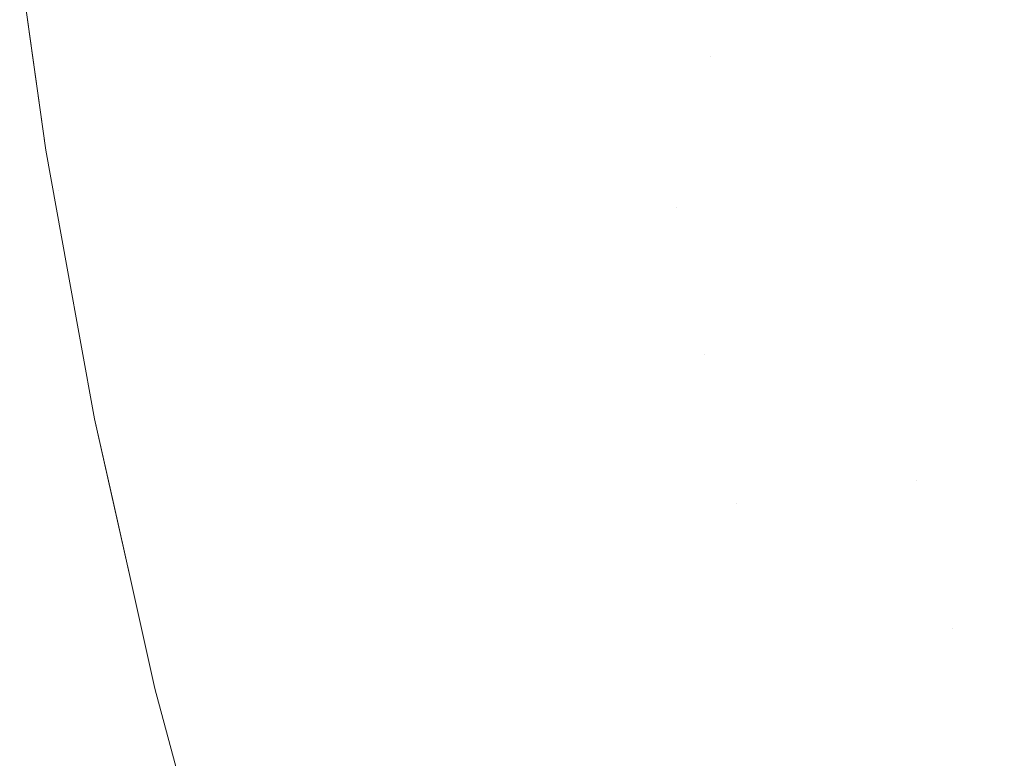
# Model space of a CAD drawing. Header units: centimetres. Extents: x -35.1 to 36.2, y 3.4 to 5.2.
# Tile 14 of 256: x -35.08588 to -35.07467, y 3.48136 to 3.48976. Entities that reach past the tile are written whole.
import ezdxf

# ---------------------------------------------------------------- set-up
doc = ezdxf.new("R2010")
doc.units = ezdxf.units.CM
doc.header["$LTSCALE"] = 2.54
doc.layers.add('Lucido design-1', color=7, linetype='Continuous')

# ---------------------------------------------------------------- blocks, each defined once
blk = doc.blocks.new('Gruppo-4-1')
at = {"color": 7, "linetype": 'Continuous', "lineweight": 9}
for points, invisible_edges in [([(-35.073509, 3.489734, -1872.273762), (-35.073733, 3.491296, -1872.273762), (-35.075342, 3.491177, -1872.276499), (-35.075114, 3.489594, -1872.276499)], 15), ([(-35.075114, 3.489594, -1872.954529), (-35.075342, 3.491177, -1872.954529), (-35.073733, 3.491296, -1872.957266), (-35.073509, 3.489734, -1872.957266)], 15), ([(-35.075114, 3.489594, -1872.276499), (-35.075342, 3.491177, -1872.276499), (-35.076849, 3.491066, -1872.279288), (-35.076619, 3.489464, -1872.279288)], 15), ([(-35.076619, 3.489464, -1872.95174), (-35.076849, 3.491066, -1872.95174), (-35.075342, 3.491177, -1872.954529), (-35.075114, 3.489594, -1872.954529)], 15), ([(-35.076619, 3.489464, -1872.279288), (-35.076849, 3.491066, -1872.279288), (-35.078252, 3.490963, -1872.282125), (-35.078019, 3.489342, -1872.282125)], 15), ([(-35.078019, 3.489342, -1872.948903), (-35.078252, 3.490963, -1872.948903), (-35.076849, 3.491066, -1872.95174), (-35.076619, 3.489464, -1872.95174)], 15), ([(-35.078019, 3.489342, -1872.282125), (-35.078252, 3.490963, -1872.282125), (-35.079546, 3.490867, -1872.285009), (-35.079311, 3.48923, -1872.285009)], 15), ([(-35.078252, 3.490963, -1872.948903), (-35.078019, 3.489342, -1872.948903), (-35.079311, 3.48923, -1872.946019), (-35.079434, 3.490051, -1872.946019)], 15), ([(-35.081038, 3.48908, -1872.289412), (-35.080491, 3.489128, -1872.287934), (-35.080729, 3.49078, -1872.287934), (-35.081277, 3.49074, -1872.289412)], 15), ([(-35.080152, 3.490823, -1872.286467), (-35.080729, 3.49078, -1872.287934), (-35.080491, 3.489128, -1872.287934), (-35.079916, 3.489178, -1872.286467)], 15), ([(-35.079916, 3.489178, -1872.286467), (-35.079311, 3.48923, -1872.285009), (-35.079546, 3.490867, -1872.285009), (-35.080152, 3.490823, -1872.286467)], 15), ([(-35.082285, 3.490666, -1872.292394), (-35.082744, 3.490632, -1872.293898), (-35.082503, 3.488953, -1872.293898), (-35.082045, 3.488993, -1872.292394)], 15), ([(-35.082045, 3.488993, -1872.292394), (-35.081556, 3.489035, -1872.290899), (-35.081796, 3.490702, -1872.290899), (-35.082285, 3.490666, -1872.292394)], 15), ([(-35.081277, 3.49074, -1872.289412), (-35.081796, 3.490702, -1872.290899), (-35.081556, 3.489035, -1872.290899), (-35.081038, 3.48908, -1872.289412)], 15), ([(-35.08416, 3.489672, -1872.931044), (-35.084277, 3.490519, -1872.931044), (-35.083572, 3.490571, -1872.934101), (-35.083456, 3.489729, -1872.934101)], 15), ([(-35.083697, 3.488849, -1872.298453), (-35.08333, 3.488881, -1872.296927), (-35.083572, 3.490571, -1872.296927), (-35.08394, 3.490544, -1872.298453)], 15), ([(-35.083174, 3.4906, -1872.295409), (-35.083572, 3.490571, -1872.296927), (-35.08333, 3.488881, -1872.296927), (-35.082932, 3.488916, -1872.295409)], 15), ([(-35.083456, 3.489729, -1872.934101), (-35.083572, 3.490571, -1872.934101), (-35.083174, 3.4906, -1872.935619)], 11), ([(-35.082629, 3.489795, -1872.93713), (-35.083456, 3.489729, -1872.934101), (-35.083174, 3.4906, -1872.935619)], 11), ([(-35.082932, 3.488916, -1872.295409), (-35.082503, 3.488953, -1872.293898), (-35.082744, 3.490632, -1872.293898), (-35.083174, 3.4906, -1872.295409)], 15), ([(-35.085514, 3.489564, -1872.921758), (-35.085632, 3.490419, -1872.921758), (-35.085308, 3.490443, -1872.924868), (-35.085191, 3.48959, -1872.924868)], 15), ([(-35.08524, 3.488715, -1872.307713), (-35.085062, 3.488731, -1872.30616), (-35.085308, 3.490443, -1872.30616), (-35.085486, 3.49043, -1872.307713)], 15), ([(-35.085191, 3.48959, -1872.924868), (-35.085308, 3.490443, -1872.924868), (-35.084856, 3.490476, -1872.927965), (-35.084739, 3.489626, -1872.927965)], 15), ([(-35.085098, 3.490458, -1872.304609), (-35.085308, 3.490443, -1872.30616), (-35.085062, 3.488731, -1872.30616), (-35.084853, 3.488749, -1872.304609)], 15), ([(-35.084853, 3.488749, -1872.304609), (-35.084611, 3.48877, -1872.303063), (-35.084856, 3.490476, -1872.303063), (-35.085098, 3.490458, -1872.304609)], 15), ([(-35.084739, 3.489626, -1872.927965), (-35.084856, 3.490476, -1872.927965), (-35.084277, 3.490519, -1872.931044), (-35.08416, 3.489672, -1872.931044)], 15), ([(-35.084582, 3.490496, -1872.301521), (-35.084856, 3.490476, -1872.303063), (-35.084611, 3.48877, -1872.303063), (-35.084338, 3.488794, -1872.301521)], 15), ([(-35.084338, 3.488794, -1872.301521), (-35.084033, 3.48882, -1872.299984), (-35.084277, 3.490519, -1872.299984), (-35.084582, 3.490496, -1872.301521)], 15), ([(-35.08394, 3.490544, -1872.298453), (-35.084277, 3.490519, -1872.299984), (-35.084033, 3.48882, -1872.299984), (-35.083697, 3.488849, -1872.298453)], 15), ([(-35.085759, 3.489545, -1872.915514), (-35.085879, 3.490401, -1872.915514), (-35.085827, 3.490404, -1872.918638), (-35.085709, 3.489548, -1872.918638)], 14), ([(-35.085876, 3.490401, -1872.313952), (-35.085879, 3.490401, -1872.315514), (-35.085582, 3.48828, -1872.315514), (-35.085629, 3.488682, -1872.313952)], 13), ([(-35.085582, 3.48828, -1872.315514), (-35.085879, 3.490401, -1872.315514), (-35.085879, 3.490401, -1872.915514), (-35.085759, 3.489545, -1872.915514)], 10), ([(-35.085629, 3.488682, -1872.313952), (-35.08558, 3.488686, -1872.31239), (-35.085827, 3.490404, -1872.31239), (-35.085876, 3.490401, -1872.313952)], 15), ([(-35.085709, 3.489548, -1872.918638), (-35.085827, 3.490404, -1872.918638), (-35.085632, 3.490419, -1872.921758), (-35.085514, 3.489564, -1872.921758)], 15), ([(-35.085746, 3.49041, -1872.310829), (-35.085827, 3.490404, -1872.31239), (-35.08558, 3.488686, -1872.31239), (-35.085499, 3.488693, -1872.310829)], 15), ([(-35.085499, 3.488693, -1872.310829), (-35.085386, 3.488703, -1872.30927), (-35.085632, 3.490419, -1872.30927), (-35.085746, 3.49041, -1872.310829)], 15), ([(-35.085486, 3.49043, -1872.307713), (-35.085632, 3.490419, -1872.30927), (-35.085386, 3.488703, -1872.30927), (-35.08524, 3.488715, -1872.307713)], 15), ([(-35.079434, 3.490051, -1872.946019), (-35.079311, 3.48923, -1872.946019), (-35.080491, 3.489128, -1872.943094), (-35.080615, 3.489957, -1872.943094)], 15), ([(-35.080615, 3.489957, -1872.943094), (-35.080491, 3.489128, -1872.943094), (-35.081556, 3.489035, -1872.940129), (-35.081681, 3.489871, -1872.940129)], 15), ([(-35.082629, 3.489795, -1872.93713), (-35.082503, 3.488953, -1872.93713), (-35.08333, 3.488881, -1872.934101), (-35.083456, 3.489729, -1872.934101)], 15), ([(-35.081681, 3.489871, -1872.940129), (-35.081556, 3.489035, -1872.940129), (-35.082503, 3.488953, -1872.93713), (-35.082629, 3.489795, -1872.93713)], 15), ([(-35.08416, 3.489672, -1872.931044), (-35.084033, 3.48882, -1872.931044), (-35.084611, 3.48877, -1872.927965), (-35.084739, 3.489626, -1872.927965)], 15), ([(-35.083456, 3.489729, -1872.934101), (-35.08333, 3.488881, -1872.934101), (-35.084033, 3.48882, -1872.931044), (-35.08416, 3.489672, -1872.931044)], 15), ([(-35.075114, 3.489594, -1872.276499), (-35.074846, 3.48799, -1872.276499), (-35.073244, 3.48815, -1872.273762), (-35.073509, 3.489734, -1872.273762)], 15), ([(-35.073509, 3.489734, -1872.957266), (-35.073244, 3.48815, -1872.957266), (-35.074846, 3.48799, -1872.954529), (-35.075114, 3.489594, -1872.954529)], 15), ([(-35.085709, 3.489548, -1872.918638), (-35.08558, 3.488686, -1872.918638), (-35.085582, 3.48828, -1872.915514), (-35.085759, 3.489545, -1872.915514)], 11), ([(-35.085759, 3.489545, -1872.915514), (-35.085582, 3.48828, -1872.915514), (-35.085582, 3.48828, -1872.315514)], 10), ([(-35.085514, 3.489564, -1872.921758), (-35.085386, 3.488703, -1872.921758), (-35.08558, 3.488686, -1872.918638), (-35.085709, 3.489548, -1872.918638)], 15), ([(-35.085191, 3.48959, -1872.924868), (-35.085062, 3.488731, -1872.924868), (-35.085386, 3.488703, -1872.921758), (-35.085514, 3.489564, -1872.921758)], 15), ([(-35.084739, 3.489626, -1872.927965), (-35.084611, 3.48877, -1872.927965), (-35.085062, 3.488731, -1872.924868), (-35.085191, 3.48959, -1872.924868)], 15), ([(-35.076619, 3.489464, -1872.279288), (-35.076348, 3.487839, -1872.279288), (-35.074846, 3.48799, -1872.276499), (-35.075114, 3.489594, -1872.276499)], 15), ([(-35.075114, 3.489594, -1872.954529), (-35.074846, 3.48799, -1872.954529), (-35.076348, 3.487839, -1872.95174), (-35.076619, 3.489464, -1872.95174)], 15), ([(-35.078019, 3.489342, -1872.282125), (-35.077745, 3.487699, -1872.282125), (-35.076348, 3.487839, -1872.279288), (-35.076619, 3.489464, -1872.279288)], 15), ([(-35.076619, 3.489464, -1872.95174), (-35.076348, 3.487839, -1872.95174), (-35.077745, 3.487699, -1872.948903), (-35.078019, 3.489342, -1872.948903)], 15), ([(-35.078019, 3.489342, -1872.282125), (-35.079311, 3.48923, -1872.285009), (-35.079034, 3.48757, -1872.285009), (-35.078403, 3.487634, -1872.283562)], 15), ([(-35.079178, 3.488403, -1872.946019), (-35.079311, 3.48923, -1872.946019), (-35.078019, 3.489342, -1872.948903)], 11), ([(-35.078019, 3.489342, -1872.948903), (-35.078403, 3.487634, -1872.947466), (-35.079034, 3.48757, -1872.946019), (-35.079178, 3.488403, -1872.946019)], 15), ([(-35.078403, 3.487634, -1872.283562), (-35.077745, 3.487699, -1872.282125), (-35.078019, 3.489342, -1872.282125)], 11), ([(-35.078019, 3.489342, -1872.948903), (-35.077745, 3.487699, -1872.948903), (-35.078403, 3.487634, -1872.947466)], 11), ([(-35.080357, 3.488293, -1872.943094), (-35.080491, 3.489128, -1872.943094), (-35.079311, 3.48923, -1872.946019), (-35.079178, 3.488403, -1872.946019)], 15), ([(-35.079637, 3.48751, -1872.286467), (-35.079034, 3.48757, -1872.285009), (-35.079311, 3.48923, -1872.285009), (-35.079916, 3.489178, -1872.286467)], 15), ([(-35.081421, 3.488193, -1872.940129), (-35.081556, 3.489035, -1872.940129), (-35.080491, 3.489128, -1872.943094), (-35.080357, 3.488293, -1872.943094)], 15), ([(-35.080757, 3.487398, -1872.289412), (-35.080211, 3.487452, -1872.287934), (-35.080491, 3.489128, -1872.287934), (-35.081038, 3.48908, -1872.289412)], 15), ([(-35.079916, 3.489178, -1872.286467), (-35.080491, 3.489128, -1872.287934), (-35.080211, 3.487452, -1872.287934), (-35.079637, 3.48751, -1872.286467)], 15), ([(-35.082367, 3.488105, -1872.93713), (-35.082503, 3.488953, -1872.93713), (-35.081556, 3.489035, -1872.940129), (-35.081421, 3.488193, -1872.940129)], 15), ([(-35.082045, 3.488993, -1872.292394), (-35.082503, 3.488953, -1872.293898), (-35.082219, 3.487252, -1872.293898), (-35.081761, 3.487297, -1872.292394)], 15), ([(-35.081761, 3.487297, -1872.292394), (-35.081274, 3.487346, -1872.290899), (-35.081556, 3.489035, -1872.290899), (-35.082045, 3.488993, -1872.292394)], 15), ([(-35.081038, 3.48908, -1872.289412), (-35.081556, 3.489035, -1872.290899), (-35.081274, 3.487346, -1872.290899), (-35.080757, 3.487398, -1872.289412)], 15), ([(-35.083894, 3.487962, -1872.931044), (-35.084033, 3.48882, -1872.931044), (-35.08333, 3.488881, -1872.934101), (-35.083192, 3.488028, -1872.934101)], 15), ([(-35.08341, 3.487132, -1872.298453), (-35.083043, 3.487169, -1872.296927), (-35.08333, 3.488881, -1872.296927), (-35.083697, 3.488849, -1872.298453)], 15), ([(-35.083192, 3.488028, -1872.934101), (-35.08333, 3.488881, -1872.934101), (-35.082503, 3.488953, -1872.93713), (-35.082367, 3.488105, -1872.93713)], 15), ([(-35.082932, 3.488916, -1872.295409), (-35.08333, 3.488881, -1872.296927), (-35.083043, 3.487169, -1872.296927), (-35.082646, 3.487209, -1872.295409)], 15), ([(-35.082646, 3.487209, -1872.295409), (-35.082219, 3.487252, -1872.293898), (-35.082503, 3.488953, -1872.293898), (-35.082932, 3.488916, -1872.295409)], 15), ([(-35.084923, 3.487866, -1872.924868), (-35.085062, 3.488731, -1872.924868), (-35.084611, 3.48877, -1872.927965), (-35.084472, 3.487908, -1872.927965)], 15), ([(-35.084563, 3.487017, -1872.304609), (-35.084322, 3.487041, -1872.303063), (-35.084611, 3.48877, -1872.303063), (-35.084853, 3.488749, -1872.304609)], 15), ([(-35.084472, 3.487908, -1872.927965), (-35.084611, 3.48877, -1872.927965), (-35.084033, 3.48882, -1872.931044), (-35.083894, 3.487962, -1872.931044)], 15), ([(-35.084338, 3.488794, -1872.301521), (-35.084611, 3.48877, -1872.303063), (-35.084322, 3.487041, -1872.303063), (-35.084049, 3.487068, -1872.301521)], 15), ([(-35.084049, 3.487068, -1872.301521), (-35.083745, 3.487099, -1872.299984), (-35.084033, 3.48882, -1872.299984), (-35.084338, 3.488794, -1872.301521)], 15), ([(-35.083697, 3.488849, -1872.298453), (-35.084033, 3.48882, -1872.299984), (-35.083745, 3.487099, -1872.299984), (-35.08341, 3.487132, -1872.298453)], 15), ([(-35.085337, 3.486939, -1872.313952), (-35.085289, 3.486944, -1872.31239), (-35.08558, 3.488686, -1872.31239), (-35.085629, 3.488682, -1872.313952)], 15), ([(-35.085337, 3.486939, -1872.313952), (-35.085629, 3.488682, -1872.313952), (-35.085582, 3.48828, -1872.315514)], 11), ([(-35.085582, 3.48828, -1872.915514), (-35.08558, 3.488686, -1872.918638), (-35.08544, 3.487818, -1872.918638)], 11), ([(-35.08544, 3.487818, -1872.918638), (-35.08558, 3.488686, -1872.918638), (-35.085386, 3.488703, -1872.921758), (-35.085246, 3.487836, -1872.921758)], 15), ([(-35.085499, 3.488693, -1872.310829), (-35.08558, 3.488686, -1872.31239), (-35.085289, 3.486944, -1872.31239), (-35.085208, 3.486952, -1872.310829)], 15), ([(-35.085208, 3.486952, -1872.310829), (-35.085095, 3.486964, -1872.30927), (-35.085386, 3.488703, -1872.30927), (-35.085499, 3.488693, -1872.310829)], 15), ([(-35.085246, 3.487836, -1872.921758), (-35.085386, 3.488703, -1872.921758), (-35.085062, 3.488731, -1872.924868), (-35.084923, 3.487866, -1872.924868)], 15), ([(-35.08524, 3.488715, -1872.307713), (-35.085386, 3.488703, -1872.30927), (-35.085095, 3.486964, -1872.30927), (-35.08495, 3.486978, -1872.307713)], 15), ([(-35.08495, 3.486978, -1872.307713), (-35.084772, 3.486996, -1872.30616), (-35.085062, 3.488731, -1872.30616), (-35.08524, 3.488715, -1872.307713)], 15), ([(-35.084853, 3.488749, -1872.304609), (-35.085062, 3.488731, -1872.30616), (-35.084772, 3.486996, -1872.30616), (-35.084563, 3.487017, -1872.304609)], 15), ([(-35.079178, 3.488403, -1872.946019), (-35.079034, 3.48757, -1872.946019), (-35.080211, 3.487452, -1872.943094), (-35.080357, 3.488293, -1872.943094)], 15), ([(-35.085582, 3.48828, -1872.315514), (-35.085338, 3.48694, -1872.315514), (-35.085337, 3.486939, -1872.313952)], 10), ([(-35.085338, 3.48694, -1872.315514), (-35.085582, 3.48828, -1872.315514), (-35.085582, 3.48828, -1872.915514), (-35.085338, 3.48694, -1872.915514)], 10), ([(-35.08544, 3.487818, -1872.918638), (-35.085289, 3.486944, -1872.918638), (-35.085338, 3.48694, -1872.915514), (-35.085582, 3.48828, -1872.915514)], 11), ([(-35.080357, 3.488293, -1872.943094), (-35.080211, 3.487452, -1872.943094), (-35.081274, 3.487346, -1872.940129), (-35.081421, 3.488193, -1872.940129)], 15), ([(-35.082367, 3.488105, -1872.93713), (-35.082219, 3.487252, -1872.93713), (-35.083043, 3.487169, -1872.934101), (-35.083192, 3.488028, -1872.934101)], 15), ([(-35.081421, 3.488193, -1872.940129), (-35.081274, 3.487346, -1872.940129), (-35.082219, 3.487252, -1872.93713), (-35.082367, 3.488105, -1872.93713)], 15), ([(-35.072937, 3.486546, -1872.273762), (-35.073244, 3.48815, -1872.273762), (-35.074846, 3.48799, -1872.276499), (-35.074535, 3.486364, -1872.276499)], 15), ([(-35.074535, 3.486364, -1872.954529), (-35.074846, 3.48799, -1872.954529), (-35.073244, 3.48815, -1872.957266), (-35.072937, 3.486546, -1872.957266)], 15), ([(-35.083192, 3.488028, -1872.934101), (-35.083043, 3.487169, -1872.934101), (-35.083745, 3.487099, -1872.931044), (-35.083894, 3.487962, -1872.931044)], 15), ([(-35.074535, 3.486364, -1872.276499), (-35.074846, 3.48799, -1872.276499), (-35.076348, 3.487839, -1872.279288), (-35.076033, 3.486194, -1872.279288)], 15), ([(-35.076033, 3.486194, -1872.95174), (-35.076348, 3.487839, -1872.95174), (-35.074846, 3.48799, -1872.954529), (-35.074535, 3.486364, -1872.954529)], 15), ([(-35.084923, 3.487866, -1872.924868), (-35.084772, 3.486996, -1872.924868), (-35.085095, 3.486964, -1872.921758), (-35.085246, 3.487836, -1872.921758)], 15), ([(-35.084472, 3.487908, -1872.927965), (-35.084322, 3.487041, -1872.927965), (-35.084772, 3.486996, -1872.924868), (-35.084923, 3.487866, -1872.924868)], 15), ([(-35.083894, 3.487962, -1872.931044), (-35.083745, 3.487099, -1872.931044), (-35.084322, 3.487041, -1872.927965), (-35.084472, 3.487908, -1872.927965)], 15), ([(-35.085246, 3.487836, -1872.921758), (-35.085095, 3.486964, -1872.921758), (-35.085289, 3.486944, -1872.918638), (-35.08544, 3.487818, -1872.918638)], 15), ([(-35.076033, 3.486194, -1872.279288), (-35.076348, 3.487839, -1872.279288), (-35.077745, 3.487699, -1872.282125), (-35.077426, 3.486035, -1872.282125)], 15), ([(-35.077426, 3.486035, -1872.948903), (-35.077745, 3.487699, -1872.948903), (-35.076348, 3.487839, -1872.95174), (-35.076033, 3.486194, -1872.95174)], 15), ([(-35.078083, 3.48596, -1872.283562), (-35.077426, 3.486035, -1872.282125), (-35.077745, 3.487699, -1872.282125), (-35.078403, 3.487634, -1872.283562)], 15), ([(-35.078403, 3.487634, -1872.947466), (-35.077745, 3.487699, -1872.948903), (-35.077426, 3.486035, -1872.948903), (-35.078083, 3.48596, -1872.947466)], 15), ([(-35.080055, 3.486607, -1872.943094), (-35.080211, 3.487452, -1872.943094), (-35.079034, 3.48757, -1872.946019), (-35.078879, 3.486732, -1872.946019)], 15), ([(-35.079314, 3.48582, -1872.286467), (-35.078712, 3.485889, -1872.285009), (-35.079034, 3.48757, -1872.285009), (-35.079637, 3.48751, -1872.286467)], 15), ([(-35.078403, 3.487634, -1872.283562), (-35.079034, 3.48757, -1872.285009), (-35.078712, 3.485889, -1872.285009), (-35.078083, 3.48596, -1872.283562)], 15), ([(-35.078879, 3.486732, -1872.946019), (-35.079034, 3.48757, -1872.946019), (-35.078403, 3.487634, -1872.947466)], 11), ([(-35.078403, 3.487634, -1872.947466), (-35.078083, 3.48596, -1872.947466), (-35.078712, 3.485889, -1872.946019), (-35.078879, 3.486732, -1872.946019)], 15), ([(-35.081116, 3.486493, -1872.940129), (-35.081274, 3.487346, -1872.940129), (-35.080211, 3.487452, -1872.943094), (-35.080055, 3.486607, -1872.943094)], 15), ([(-35.080431, 3.485693, -1872.289412), (-35.079887, 3.485755, -1872.287934), (-35.080211, 3.487452, -1872.287934), (-35.080757, 3.487398, -1872.289412)], 15), ([(-35.079637, 3.48751, -1872.286467), (-35.080211, 3.487452, -1872.287934), (-35.079887, 3.485755, -1872.287934), (-35.079314, 3.48582, -1872.286467)], 15), ([(-35.08206, 3.486392, -1872.93713), (-35.082219, 3.487252, -1872.93713), (-35.081274, 3.487346, -1872.940129), (-35.081116, 3.486493, -1872.940129)], 15), ([(-35.081433, 3.485579, -1872.292394), (-35.080947, 3.485635, -1872.290899), (-35.081274, 3.487346, -1872.290899), (-35.081761, 3.487297, -1872.292394)], 15), ([(-35.080757, 3.487398, -1872.289412), (-35.081274, 3.487346, -1872.290899), (-35.080947, 3.485635, -1872.290899), (-35.080431, 3.485693, -1872.289412)], 15), ([(-35.082883, 3.486304, -1872.934101), (-35.083043, 3.487169, -1872.934101), (-35.082219, 3.487252, -1872.93713), (-35.08206, 3.486392, -1872.93713)], 15), ([(-35.082646, 3.487209, -1872.295409), (-35.083043, 3.487169, -1872.296927), (-35.082711, 3.485434, -1872.296927), (-35.082315, 3.485479, -1872.295409)], 15), ([(-35.082315, 3.485479, -1872.295409), (-35.081889, 3.485528, -1872.293898), (-35.082219, 3.487252, -1872.293898), (-35.082646, 3.487209, -1872.295409)], 15), ([(-35.081761, 3.487297, -1872.292394), (-35.082219, 3.487252, -1872.293898), (-35.081889, 3.485528, -1872.293898), (-35.081433, 3.485579, -1872.292394)], 15), ([(-35.08416, 3.486168, -1872.927965), (-35.084322, 3.487041, -1872.927965), (-35.083745, 3.487099, -1872.931044), (-35.083584, 3.486229, -1872.931044)], 15), ([(-35.083715, 3.48532, -1872.301521), (-35.083411, 3.485354, -1872.299984), (-35.083745, 3.487099, -1872.299984), (-35.084049, 3.487068, -1872.301521)], 15), ([(-35.083584, 3.486229, -1872.931044), (-35.083745, 3.487099, -1872.931044), (-35.083043, 3.487169, -1872.934101), (-35.082883, 3.486304, -1872.934101)], 15), ([(-35.08341, 3.487132, -1872.298453), (-35.083745, 3.487099, -1872.299984), (-35.083411, 3.485354, -1872.299984), (-35.083077, 3.485393, -1872.298453)], 15), ([(-35.083077, 3.485393, -1872.298453), (-35.082711, 3.485434, -1872.296927), (-35.083043, 3.487169, -1872.296927), (-35.08341, 3.487132, -1872.298453)], 15), ([(-35.085126, 3.486065, -1872.918638), (-35.085289, 3.486944, -1872.918638), (-35.085095, 3.486964, -1872.921758), (-35.084932, 3.486085, -1872.921758)], 15), ([(-35.084871, 3.485188, -1872.310829), (-35.084758, 3.485201, -1872.30927), (-35.085095, 3.486964, -1872.30927), (-35.085208, 3.486952, -1872.310829)], 15), ([(-35.084932, 3.486085, -1872.921758), (-35.085095, 3.486964, -1872.921758), (-35.084772, 3.486996, -1872.924868), (-35.08461, 3.48612, -1872.924868)], 15), ([(-35.08495, 3.486978, -1872.307713), (-35.085095, 3.486964, -1872.30927), (-35.084758, 3.485201, -1872.30927), (-35.084613, 3.485218, -1872.307713)], 15), ([(-35.084613, 3.485218, -1872.307713), (-35.084436, 3.485238, -1872.30616), (-35.084772, 3.486996, -1872.30616), (-35.08495, 3.486978, -1872.307713)], 15), ([(-35.08461, 3.48612, -1872.924868), (-35.084772, 3.486996, -1872.924868), (-35.084322, 3.487041, -1872.927965), (-35.08416, 3.486168, -1872.927965)], 15), ([(-35.084563, 3.487017, -1872.304609), (-35.084772, 3.486996, -1872.30616), (-35.084436, 3.485238, -1872.30616), (-35.084227, 3.485262, -1872.304609)], 15), ([(-35.084227, 3.485262, -1872.304609), (-35.083987, 3.485289, -1872.303063), (-35.084322, 3.487041, -1872.303063), (-35.084563, 3.487017, -1872.304609)], 15), ([(-35.084049, 3.487068, -1872.301521), (-35.084322, 3.487041, -1872.303063), (-35.083987, 3.485289, -1872.303063), (-35.083715, 3.48532, -1872.301521)], 15), ([(-35.085027, 3.485225, -1872.915514), (-35.085338, 3.48694, -1872.915514), (-35.085289, 3.486944, -1872.918638), (-35.085126, 3.486065, -1872.918638)], 14), ([(-35.085337, 3.486939, -1872.313952), (-35.085338, 3.48694, -1872.315514), (-35.085027, 3.485225, -1872.315514), (-35.085, 3.485174, -1872.313952)], 13), ([(-35.085338, 3.48694, -1872.915514), (-35.085027, 3.485225, -1872.915514), (-35.085027, 3.485225, -1872.315514), (-35.085338, 3.48694, -1872.315514)], 10), ([(-35.085, 3.485174, -1872.313952), (-35.084951, 3.485179, -1872.31239), (-35.085289, 3.486944, -1872.31239), (-35.085337, 3.486939, -1872.313952)], 15), ([(-35.085208, 3.486952, -1872.310829), (-35.085289, 3.486944, -1872.31239), (-35.084951, 3.485179, -1872.31239), (-35.084871, 3.485188, -1872.310829)], 15), ([(-35.078879, 3.486732, -1872.946019), (-35.078712, 3.485889, -1872.946019), (-35.079887, 3.485755, -1872.943094), (-35.080055, 3.486607, -1872.943094)], 15), ([(-35.080055, 3.486607, -1872.943094), (-35.079887, 3.485755, -1872.943094), (-35.080947, 3.485635, -1872.940129), (-35.081116, 3.486493, -1872.940129)], 15), ([(-35.081116, 3.486493, -1872.940129), (-35.080947, 3.485635, -1872.940129), (-35.081889, 3.485528, -1872.93713), (-35.08206, 3.486392, -1872.93713)], 15), ([(-35.082883, 3.486304, -1872.934101), (-35.082711, 3.485434, -1872.934101), (-35.083411, 3.485354, -1872.931044), (-35.083584, 3.486229, -1872.931044)], 15), ([(-35.08206, 3.486392, -1872.93713), (-35.081889, 3.485528, -1872.93713), (-35.082711, 3.485434, -1872.934101), (-35.082883, 3.486304, -1872.934101)], 15), ([(-35.076033, 3.486194, -1872.279288), (-35.075673, 3.484527, -1872.279288), (-35.07418, 3.484717, -1872.276499), (-35.074535, 3.486364, -1872.276499)], 15), ([(-35.074535, 3.486364, -1872.954529), (-35.07418, 3.484717, -1872.954529), (-35.075673, 3.484527, -1872.95174), (-35.076033, 3.486194, -1872.95174)], 15), ([(-35.083584, 3.486229, -1872.931044), (-35.083411, 3.485354, -1872.931044), (-35.083987, 3.485289, -1872.927965), (-35.08416, 3.486168, -1872.927965)], 15), ([(-35.077426, 3.486035, -1872.282125), (-35.077062, 3.484349, -1872.282125), (-35.075673, 3.484527, -1872.279288), (-35.076033, 3.486194, -1872.279288)], 15), ([(-35.076033, 3.486194, -1872.95174), (-35.075673, 3.484527, -1872.95174), (-35.077062, 3.484349, -1872.948903), (-35.077426, 3.486035, -1872.948903)], 15), ([(-35.084932, 3.486085, -1872.921758), (-35.084758, 3.485201, -1872.921758), (-35.084951, 3.485179, -1872.918638), (-35.085126, 3.486065, -1872.918638)], 15), ([(-35.08461, 3.48612, -1872.924868), (-35.084436, 3.485238, -1872.924868), (-35.084758, 3.485201, -1872.921758), (-35.084932, 3.486085, -1872.921758)], 15), ([(-35.08416, 3.486168, -1872.927965), (-35.083987, 3.485289, -1872.927965), (-35.084436, 3.485238, -1872.924868), (-35.08461, 3.48612, -1872.924868)], 15), ([(-35.085126, 3.486065, -1872.918638), (-35.084951, 3.485179, -1872.918638), (-35.085027, 3.485225, -1872.915514)], 11), ([(-35.078083, 3.48596, -1872.283562), (-35.078712, 3.485889, -1872.285009), (-35.078344, 3.484186, -1872.285009), (-35.077717, 3.484266, -1872.283562)], 15), ([(-35.078534, 3.48504, -1872.946019), (-35.078712, 3.485889, -1872.946019), (-35.078083, 3.48596, -1872.947466)], 11), ([(-35.078083, 3.48596, -1872.947466), (-35.077717, 3.484266, -1872.947466), (-35.078344, 3.484186, -1872.946019), (-35.078534, 3.48504, -1872.946019)], 15), ([(-35.077717, 3.484266, -1872.283562), (-35.077062, 3.484349, -1872.282125), (-35.077426, 3.486035, -1872.282125), (-35.078083, 3.48596, -1872.283562)], 15), ([(-35.078083, 3.48596, -1872.947466), (-35.077426, 3.486035, -1872.948903), (-35.077062, 3.484349, -1872.948903), (-35.077717, 3.484266, -1872.947466)], 15), ([(-35.079707, 3.484899, -1872.943094), (-35.079887, 3.485755, -1872.943094), (-35.078712, 3.485889, -1872.946019), (-35.078534, 3.48504, -1872.946019)], 15), ([(-35.078944, 3.484109, -1872.286467), (-35.078344, 3.484186, -1872.285009), (-35.078712, 3.485889, -1872.285009), (-35.079314, 3.48582, -1872.286467)], 15), ([(-35.080765, 3.484771, -1872.940129), (-35.080947, 3.485635, -1872.940129), (-35.079887, 3.485755, -1872.943094), (-35.079707, 3.484899, -1872.943094)], 15), ([(-35.080058, 3.483967, -1872.289412), (-35.079515, 3.484036, -1872.287934), (-35.079887, 3.485755, -1872.287934), (-35.080431, 3.485693, -1872.289412)], 15), ([(-35.079314, 3.48582, -1872.286467), (-35.079887, 3.485755, -1872.287934), (-35.079515, 3.484036, -1872.287934), (-35.078944, 3.484109, -1872.286467)], 15), ([(-35.081707, 3.484657, -1872.93713), (-35.081889, 3.485528, -1872.93713), (-35.080947, 3.485635, -1872.940129), (-35.080765, 3.484771, -1872.940129)], 15), ([(-35.081057, 3.48384, -1872.292394), (-35.080572, 3.483902, -1872.290899), (-35.080947, 3.485635, -1872.290899), (-35.081433, 3.485579, -1872.292394)], 15), ([(-35.080431, 3.485693, -1872.289412), (-35.080947, 3.485635, -1872.290899), (-35.080572, 3.483902, -1872.290899), (-35.080058, 3.483967, -1872.289412)], 15), ([(-35.082528, 3.484558, -1872.934101), (-35.082711, 3.485434, -1872.934101), (-35.081889, 3.485528, -1872.93713), (-35.081707, 3.484657, -1872.93713)], 15), ([(-35.081937, 3.483727, -1872.295409), (-35.081512, 3.483782, -1872.293898), (-35.081889, 3.485528, -1872.293898), (-35.082315, 3.485479, -1872.295409)], 15), ([(-35.081433, 3.485579, -1872.292394), (-35.081889, 3.485528, -1872.293898), (-35.081512, 3.483782, -1872.293898), (-35.081057, 3.48384, -1872.292394)], 15), ([(-35.083227, 3.484474, -1872.931044), (-35.083411, 3.485354, -1872.931044), (-35.082711, 3.485434, -1872.934101), (-35.082528, 3.484558, -1872.934101)], 15), ([(-35.082696, 3.48363, -1872.298453), (-35.082332, 3.483677, -1872.296927), (-35.082711, 3.485434, -1872.296927), (-35.083077, 3.485393, -1872.298453)], 15), ([(-35.082315, 3.485479, -1872.295409), (-35.082711, 3.485434, -1872.296927), (-35.082332, 3.483677, -1872.296927), (-35.081937, 3.483727, -1872.295409)], 15), ([(-35.08425, 3.48435, -1872.924868), (-35.084436, 3.485238, -1872.924868), (-35.083987, 3.485289, -1872.927965), (-35.083801, 3.484405, -1872.927965)], 15), ([(-35.083843, 3.483484, -1872.304609), (-35.083603, 3.483515, -1872.303063), (-35.083987, 3.485289, -1872.303063), (-35.084227, 3.485262, -1872.304609)], 15), ([(-35.083801, 3.484405, -1872.927965), (-35.083987, 3.485289, -1872.927965), (-35.083411, 3.485354, -1872.931044), (-35.083227, 3.484474, -1872.931044)], 15), ([(-35.083715, 3.48532, -1872.301521), (-35.083987, 3.485289, -1872.303063), (-35.083603, 3.483515, -1872.303063), (-35.083332, 3.483549, -1872.301521)], 15), ([(-35.083332, 3.483549, -1872.301521), (-35.08303, 3.483588, -1872.299984), (-35.083411, 3.485354, -1872.299984), (-35.083715, 3.48532, -1872.301521)], 15), ([(-35.083077, 3.485393, -1872.298453), (-35.083411, 3.485354, -1872.299984), (-35.08303, 3.483588, -1872.299984), (-35.082696, 3.48363, -1872.298453)], 15), ([(-35.085, 3.485174, -1872.313952), (-35.085027, 3.485225, -1872.315514), (-35.084615, 3.483387, -1872.315514), (-35.084614, 3.483386, -1872.313952)], 13), ([(-35.084615, 3.483387, -1872.315514), (-35.085027, 3.485225, -1872.315514), (-35.085027, 3.485225, -1872.915514), (-35.084816, 3.484284, -1872.915514)], 10), ([(-35.084816, 3.484284, -1872.915514), (-35.085027, 3.485225, -1872.915514), (-35.084951, 3.485179, -1872.918638), (-35.084764, 3.484288, -1872.918638)], 14), ([(-35.084614, 3.483386, -1872.313952), (-35.084565, 3.483392, -1872.31239), (-35.084951, 3.485179, -1872.31239), (-35.085, 3.485174, -1872.313952)], 15), ([(-35.084764, 3.484288, -1872.918638), (-35.084951, 3.485179, -1872.918638), (-35.084758, 3.485201, -1872.921758), (-35.084571, 3.484312, -1872.921758)], 15), ([(-35.084871, 3.485188, -1872.310829), (-35.084951, 3.485179, -1872.31239), (-35.084565, 3.483392, -1872.31239), (-35.084485, 3.483402, -1872.310829)], 15), ([(-35.084485, 3.483402, -1872.310829), (-35.084372, 3.483417, -1872.30927), (-35.084758, 3.485201, -1872.30927), (-35.084871, 3.485188, -1872.310829)], 15), ([(-35.084571, 3.484312, -1872.921758), (-35.084758, 3.485201, -1872.921758), (-35.084436, 3.485238, -1872.924868), (-35.08425, 3.48435, -1872.924868)], 15), ([(-35.084613, 3.485218, -1872.307713), (-35.084758, 3.485201, -1872.30927), (-35.084372, 3.483417, -1872.30927), (-35.084228, 3.483435, -1872.307713)], 15), ([(-35.084228, 3.483435, -1872.307713), (-35.084051, 3.483458, -1872.30616), (-35.084436, 3.485238, -1872.30616), (-35.084613, 3.485218, -1872.307713)], 15), ([(-35.084227, 3.485262, -1872.304609), (-35.084436, 3.485238, -1872.30616), (-35.084051, 3.483458, -1872.30616), (-35.083843, 3.483484, -1872.304609)], 15), ([(-35.078534, 3.48504, -1872.946019), (-35.078344, 3.484186, -1872.946019), (-35.079515, 3.484036, -1872.943094), (-35.079707, 3.484899, -1872.943094)], 15), ([(-35.079707, 3.484899, -1872.943094), (-35.079515, 3.484036, -1872.943094), (-35.080572, 3.483902, -1872.940129), (-35.080765, 3.484771, -1872.940129)], 15), ([(-35.080765, 3.484771, -1872.940129), (-35.080572, 3.483902, -1872.940129), (-35.081512, 3.483782, -1872.93713), (-35.081707, 3.484657, -1872.93713)], 15), ([(-35.081707, 3.484657, -1872.93713), (-35.081512, 3.483782, -1872.93713), (-35.082332, 3.483677, -1872.934101), (-35.082528, 3.484558, -1872.934101)], 15), ([(-35.073778, 3.48305, -1872.276499), (-35.07418, 3.484717, -1872.276499), (-35.075673, 3.484527, -1872.279288), (-35.075266, 3.482839, -1872.279288)], 15), ([(-35.075266, 3.482839, -1872.95174), (-35.075673, 3.484527, -1872.95174), (-35.07418, 3.484717, -1872.954529), (-35.073778, 3.48305, -1872.954529)], 15), ([(-35.082528, 3.484558, -1872.934101), (-35.082332, 3.483677, -1872.934101), (-35.08303, 3.483588, -1872.931044), (-35.083227, 3.484474, -1872.931044)], 15), ([(-35.075266, 3.482839, -1872.279288), (-35.075673, 3.484527, -1872.279288), (-35.077062, 3.484349, -1872.282125), (-35.076651, 3.482643, -1872.282125)], 15), ([(-35.076863, 3.483499, -1872.948903), (-35.077062, 3.484349, -1872.948903), (-35.075673, 3.484527, -1872.95174)], 11), ([(-35.075673, 3.484527, -1872.95174), (-35.075266, 3.482839, -1872.95174), (-35.076651, 3.482643, -1872.948903), (-35.076863, 3.483499, -1872.948903)], 15), ([(-35.083801, 3.484405, -1872.927965), (-35.083603, 3.483515, -1872.927965), (-35.084051, 3.483458, -1872.924868), (-35.08425, 3.48435, -1872.924868)], 15), ([(-35.083227, 3.484474, -1872.931044), (-35.08303, 3.483588, -1872.931044), (-35.083603, 3.483515, -1872.927965), (-35.083801, 3.484405, -1872.927965)], 15), ([(-35.084764, 3.484288, -1872.918638), (-35.084565, 3.483392, -1872.918638), (-35.084615, 3.483387, -1872.915514), (-35.084816, 3.484284, -1872.915514)], 11), ([(-35.084816, 3.484284, -1872.915514), (-35.084615, 3.483387, -1872.915514), (-35.084615, 3.483387, -1872.315514)], 10), ([(-35.084571, 3.484312, -1872.921758), (-35.084372, 3.483417, -1872.921758), (-35.084565, 3.483392, -1872.918638), (-35.084764, 3.484288, -1872.918638)], 15), ([(-35.08425, 3.48435, -1872.924868), (-35.084051, 3.483458, -1872.924868), (-35.084372, 3.483417, -1872.921758), (-35.084571, 3.484312, -1872.921758)], 15), ([(-35.077717, 3.484266, -1872.947466), (-35.077062, 3.484349, -1872.948903), (-35.076863, 3.483499, -1872.948903), (-35.078143, 3.483326, -1872.946019)], 15), ([(-35.077304, 3.48255, -1872.283562), (-35.076651, 3.482643, -1872.282125), (-35.077062, 3.484349, -1872.282125), (-35.077717, 3.484266, -1872.283562)], 15), ([(-35.079312, 3.483169, -1872.943094), (-35.079515, 3.484036, -1872.943094), (-35.078344, 3.484186, -1872.946019), (-35.078143, 3.483326, -1872.946019)], 15), ([(-35.078526, 3.482377, -1872.286467), (-35.077929, 3.482462, -1872.285009), (-35.078344, 3.484186, -1872.285009), (-35.078944, 3.484109, -1872.286467)], 15), ([(-35.077717, 3.484266, -1872.283562), (-35.078344, 3.484186, -1872.285009), (-35.077929, 3.482462, -1872.285009), (-35.077304, 3.48255, -1872.283562)], 15), ([(-35.078143, 3.483326, -1872.946019), (-35.078344, 3.484186, -1872.946019), (-35.077717, 3.484266, -1872.947466)], 11), ([(-35.078944, 3.484109, -1872.286467), (-35.079515, 3.484036, -1872.287934), (-35.079096, 3.482296, -1872.287934), (-35.078526, 3.482377, -1872.286467)], 15), ([(-35.080367, 3.483027, -1872.940129), (-35.080572, 3.483902, -1872.940129), (-35.079515, 3.484036, -1872.943094), (-35.079312, 3.483169, -1872.943094)], 15), ([(-35.080058, 3.483967, -1872.289412), (-35.080572, 3.483902, -1872.290899), (-35.080149, 3.482147, -1872.290899), (-35.079637, 3.482219, -1872.289412)], 15), ([(-35.079637, 3.482219, -1872.289412), (-35.079096, 3.482296, -1872.287934), (-35.079515, 3.484036, -1872.287934), (-35.080058, 3.483967, -1872.289412)], 15), ([(-35.081305, 3.4829, -1872.93713), (-35.081512, 3.483782, -1872.93713), (-35.080572, 3.483902, -1872.940129), (-35.080367, 3.483027, -1872.940129)], 15), ([(-35.081057, 3.48384, -1872.292394), (-35.081512, 3.483782, -1872.293898), (-35.081086, 3.482014, -1872.293898), (-35.080632, 3.482078, -1872.292394)], 15), ([(-35.080632, 3.482078, -1872.292394), (-35.080149, 3.482147, -1872.290899), (-35.080572, 3.483902, -1872.290899), (-35.081057, 3.48384, -1872.292394)], 15), ([(-35.082124, 3.48279, -1872.934101), (-35.082332, 3.483677, -1872.934101), (-35.081512, 3.483782, -1872.93713), (-35.081305, 3.4829, -1872.93713)], 15), ([(-35.081937, 3.483727, -1872.295409), (-35.082332, 3.483677, -1872.296927), (-35.081903, 3.481898, -1872.296927), (-35.08151, 3.481954, -1872.295409)], 15), ([(-35.08151, 3.481954, -1872.295409), (-35.081086, 3.482014, -1872.293898), (-35.081512, 3.483782, -1872.293898), (-35.081937, 3.483727, -1872.295409)], 15), ([(-35.082821, 3.482696, -1872.931044), (-35.08303, 3.483588, -1872.931044), (-35.082332, 3.483677, -1872.934101), (-35.082124, 3.48279, -1872.934101)], 15), ([(-35.082696, 3.48363, -1872.298453), (-35.08303, 3.483588, -1872.299984), (-35.082599, 3.481799, -1872.299984), (-35.082266, 3.481847, -1872.298453)], 15), ([(-35.082266, 3.481847, -1872.298453), (-35.081903, 3.481898, -1872.296927), (-35.082332, 3.483677, -1872.296927), (-35.082696, 3.48363, -1872.298453)], 15), ([(-35.083841, 3.482559, -1872.924868), (-35.084051, 3.483458, -1872.924868), (-35.083603, 3.483515, -1872.927965), (-35.083393, 3.482619, -1872.927965)], 15), ([(-35.083409, 3.481684, -1872.304609), (-35.08317, 3.481718, -1872.303063), (-35.083603, 3.483515, -1872.303063), (-35.083843, 3.483484, -1872.304609)], 15), ([(-35.083393, 3.482619, -1872.927965), (-35.083603, 3.483515, -1872.927965), (-35.08303, 3.483588, -1872.931044), (-35.082821, 3.482696, -1872.931044)], 15), ([(-35.083332, 3.483549, -1872.301521), (-35.083603, 3.483515, -1872.303063), (-35.08317, 3.481718, -1872.303063), (-35.0829, 3.481757, -1872.301521)], 15), ([(-35.0829, 3.481757, -1872.301521), (-35.082599, 3.481799, -1872.299984), (-35.08303, 3.483588, -1872.299984), (-35.083332, 3.483549, -1872.301521)], 15), ([(-35.076863, 3.483499, -1872.948903), (-35.076651, 3.482643, -1872.948903), (-35.077929, 3.482462, -1872.946019), (-35.078143, 3.483326, -1872.946019)], 15), ([(-35.084339, 3.482158, -1872.915514), (-35.084615, 3.483387, -1872.915514), (-35.084565, 3.483392, -1872.918638), (-35.084354, 3.48249, -1872.918638)], 14), ([(-35.084614, 3.483386, -1872.313952), (-35.084615, 3.483387, -1872.315514), (-35.084339, 3.482158, -1872.315514)], 9), ([(-35.084615, 3.483387, -1872.915514), (-35.084339, 3.482158, -1872.915514), (-35.084339, 3.482158, -1872.315514), (-35.084615, 3.483387, -1872.315514)], 10), ([(-35.084177, 3.481576, -1872.313952), (-35.084129, 3.481582, -1872.31239), (-35.084565, 3.483392, -1872.31239), (-35.084614, 3.483386, -1872.313952)], 15), ([(-35.084339, 3.482158, -1872.315514), (-35.084177, 3.481576, -1872.313952), (-35.084614, 3.483386, -1872.313952)], 11), ([(-35.084354, 3.48249, -1872.918638), (-35.084565, 3.483392, -1872.918638), (-35.084372, 3.483417, -1872.921758), (-35.084161, 3.482516, -1872.921758)], 15), ([(-35.084485, 3.483402, -1872.310829), (-35.084565, 3.483392, -1872.31239), (-35.084129, 3.481582, -1872.31239), (-35.084049, 3.481594, -1872.310829)], 15), ([(-35.084049, 3.481594, -1872.310829), (-35.083937, 3.48161, -1872.30927), (-35.084372, 3.483417, -1872.30927), (-35.084485, 3.483402, -1872.310829)], 15), ([(-35.084161, 3.482516, -1872.921758), (-35.084372, 3.483417, -1872.921758), (-35.084051, 3.483458, -1872.924868), (-35.083841, 3.482559, -1872.924868)], 15), ([(-35.084228, 3.483435, -1872.307713), (-35.084372, 3.483417, -1872.30927), (-35.083937, 3.48161, -1872.30927), (-35.083793, 3.48163, -1872.307713)], 15), ([(-35.083793, 3.48163, -1872.307713), (-35.083617, 3.481655, -1872.30616), (-35.084051, 3.483458, -1872.30616), (-35.084228, 3.483435, -1872.307713)], 15), ([(-35.083843, 3.483484, -1872.304609), (-35.084051, 3.483458, -1872.30616), (-35.083617, 3.481655, -1872.30616), (-35.083409, 3.481684, -1872.304609)], 15), ([(-35.078143, 3.483326, -1872.946019), (-35.077929, 3.482462, -1872.946019), (-35.079096, 3.482296, -1872.943094), (-35.079312, 3.483169, -1872.943094)], 15), ([(-35.079312, 3.483169, -1872.943094), (-35.079096, 3.482296, -1872.943094), (-35.080149, 3.482147, -1872.940129), (-35.080367, 3.483027, -1872.940129)], 15), ([(-35.075266, 3.482839, -1872.279288), (-35.074811, 3.481132, -1872.279288), (-35.073328, 3.481364, -1872.276499), (-35.073778, 3.48305, -1872.276499)], 15), ([(-35.073778, 3.48305, -1872.954529), (-35.073328, 3.481364, -1872.954529), (-35.074811, 3.481132, -1872.95174), (-35.075266, 3.482839, -1872.95174)], 15), ([(-35.080367, 3.483027, -1872.940129), (-35.080149, 3.482147, -1872.940129), (-35.081086, 3.482014, -1872.93713), (-35.081305, 3.4829, -1872.93713)], 15), ([(-35.081305, 3.4829, -1872.93713), (-35.081086, 3.482014, -1872.93713), (-35.081903, 3.481898, -1872.934101), (-35.082124, 3.48279, -1872.934101)], 15), ([(-35.075266, 3.482839, -1872.279288), (-35.076651, 3.482643, -1872.282125), (-35.07619, 3.480916, -1872.282125), (-35.075514, 3.481022, -1872.280701)], 15), ([(-35.076427, 3.481782, -1872.948903), (-35.076651, 3.482643, -1872.948903), (-35.075266, 3.482839, -1872.95174)], 11), ([(-35.075266, 3.482839, -1872.95174), (-35.074811, 3.481132, -1872.95174), (-35.07619, 3.480916, -1872.948903), (-35.076427, 3.481782, -1872.948903)], 15), ([(-35.075514, 3.481022, -1872.280701), (-35.074811, 3.481132, -1872.279288), (-35.075266, 3.482839, -1872.279288)], 11), ([(-35.082124, 3.48279, -1872.934101), (-35.081903, 3.481898, -1872.934101), (-35.082599, 3.481799, -1872.931044), (-35.082821, 3.482696, -1872.931044)], 15), ([(-35.083393, 3.482619, -1872.927965), (-35.08317, 3.481718, -1872.927965), (-35.083617, 3.481655, -1872.924868), (-35.083841, 3.482559, -1872.924868)], 15), ([(-35.082821, 3.482696, -1872.931044), (-35.082599, 3.481799, -1872.931044), (-35.08317, 3.481718, -1872.927965), (-35.083393, 3.482619, -1872.927965)], 15), ([(-35.077703, 3.481592, -1872.946019), (-35.077929, 3.482462, -1872.946019), (-35.076651, 3.482643, -1872.948903), (-35.076427, 3.481782, -1872.948903)], 15), ([(-35.076841, 3.480815, -1872.283562), (-35.07619, 3.480916, -1872.282125), (-35.076651, 3.482643, -1872.282125), (-35.077304, 3.48255, -1872.283562)], 15), ([(-35.084161, 3.482516, -1872.921758), (-35.083937, 3.48161, -1872.921758), (-35.084129, 3.481582, -1872.918638), (-35.084354, 3.48249, -1872.918638)], 15), ([(-35.084354, 3.48249, -1872.918638), (-35.084129, 3.481582, -1872.918638), (-35.084339, 3.482158, -1872.915514)], 11), ([(-35.083841, 3.482559, -1872.924868), (-35.083617, 3.481655, -1872.924868), (-35.083937, 3.48161, -1872.921758), (-35.084161, 3.482516, -1872.921758)], 15), ([(-35.077304, 3.48255, -1872.283562), (-35.077929, 3.482462, -1872.285009), (-35.077463, 3.480717, -1872.285009), (-35.076841, 3.480815, -1872.283562)], 15), ([(-35.078868, 3.481418, -1872.943094), (-35.079096, 3.482296, -1872.943094), (-35.077929, 3.482462, -1872.946019), (-35.077703, 3.481592, -1872.946019)], 15), ([(-35.078526, 3.482377, -1872.286467), (-35.079096, 3.482296, -1872.287934), (-35.078626, 3.480535, -1872.287934), (-35.078059, 3.480624, -1872.286467)], 15), ([(-35.078059, 3.480624, -1872.286467), (-35.077463, 3.480717, -1872.285009), (-35.077929, 3.482462, -1872.285009), (-35.078526, 3.482377, -1872.286467)], 15), ([(-35.079919, 3.481262, -1872.940129), (-35.080149, 3.482147, -1872.940129), (-35.079096, 3.482296, -1872.943094), (-35.078868, 3.481418, -1872.943094)], 15), ([(-35.079165, 3.480451, -1872.289412), (-35.078626, 3.480535, -1872.287934), (-35.079096, 3.482296, -1872.287934), (-35.079637, 3.482219, -1872.289412)], 15), ([(-35.084177, 3.481576, -1872.313952), (-35.084339, 3.482158, -1872.315514), (-35.083694, 3.479744, -1872.315514), (-35.083689, 3.479744, -1872.313952)], 13), ([(-35.083694, 3.479744, -1872.315514), (-35.084339, 3.482158, -1872.315514), (-35.084339, 3.482158, -1872.915514), (-35.08394, 3.480664, -1872.915514)], 10), ([(-35.08394, 3.480664, -1872.915514), (-35.084339, 3.482158, -1872.915514), (-35.084129, 3.481582, -1872.918638), (-35.083892, 3.48067, -1872.918638)], 14), ([(-35.080854, 3.481122, -1872.93713), (-35.081086, 3.482014, -1872.93713), (-35.080149, 3.482147, -1872.940129), (-35.079919, 3.481262, -1872.940129)], 15), ([(-35.080157, 3.480296, -1872.292394), (-35.079676, 3.480371, -1872.290899), (-35.080149, 3.482147, -1872.290899), (-35.080632, 3.482078, -1872.292394)], 15), ([(-35.079637, 3.482219, -1872.289412), (-35.080149, 3.482147, -1872.290899), (-35.079676, 3.480371, -1872.290899), (-35.079165, 3.480451, -1872.289412)], 15), ([(-35.080632, 3.482078, -1872.292394), (-35.081086, 3.482014, -1872.293898), (-35.080609, 3.480225, -1872.293898), (-35.080157, 3.480296, -1872.292394)], 15), ([(-35.08167, 3.481001, -1872.934101), (-35.081903, 3.481898, -1872.934101), (-35.081086, 3.482014, -1872.93713), (-35.080854, 3.481122, -1872.93713)], 15), ([(-35.08151, 3.481954, -1872.295409), (-35.081903, 3.481898, -1872.296927), (-35.081423, 3.480098, -1872.296927), (-35.081031, 3.480159, -1872.295409)], 15), ([(-35.081031, 3.480159, -1872.295409), (-35.080609, 3.480225, -1872.293898), (-35.081086, 3.482014, -1872.293898), (-35.08151, 3.481954, -1872.295409)], 15), ([(-35.082364, 3.480897, -1872.931044), (-35.082599, 3.481799, -1872.931044), (-35.081903, 3.481898, -1872.934101), (-35.08167, 3.481001, -1872.934101)], 15), ([(-35.082266, 3.481847, -1872.298453), (-35.082599, 3.481799, -1872.299984), (-35.082116, 3.47999, -1872.299984), (-35.081785, 3.480042, -1872.298453)], 15), ([(-35.081785, 3.480042, -1872.298453), (-35.081423, 3.480098, -1872.296927), (-35.081903, 3.481898, -1872.296927), (-35.082266, 3.481847, -1872.298453)], 15), ([(-35.08338, 3.480746, -1872.924868), (-35.083617, 3.481655, -1872.924868), (-35.08317, 3.481718, -1872.927965), (-35.082935, 3.480812, -1872.927965)], 15), ([(-35.082924, 3.479863, -1872.304609), (-35.082686, 3.479901, -1872.303063), (-35.08317, 3.481718, -1872.303063), (-35.083409, 3.481684, -1872.304609)], 15), ([(-35.082935, 3.480812, -1872.927965), (-35.08317, 3.481718, -1872.927965), (-35.082599, 3.481799, -1872.931044), (-35.082364, 3.480897, -1872.931044)], 15), ([(-35.0829, 3.481757, -1872.301521), (-35.08317, 3.481718, -1872.303063), (-35.082686, 3.479901, -1872.303063), (-35.082416, 3.479943, -1872.301521)], 15), ([(-35.082416, 3.479943, -1872.301521), (-35.082116, 3.47999, -1872.299984), (-35.082599, 3.481799, -1872.299984), (-35.0829, 3.481757, -1872.301521)], 15), ([(-35.076427, 3.481782, -1872.948903), (-35.07619, 3.480916, -1872.948903), (-35.077463, 3.480717, -1872.946019), (-35.077703, 3.481592, -1872.946019)], 15), ([(-35.083892, 3.48067, -1872.918638), (-35.084129, 3.481582, -1872.918638), (-35.083937, 3.48161, -1872.921758), (-35.0837, 3.480698, -1872.921758)], 15), ([(-35.084049, 3.481594, -1872.310829), (-35.084129, 3.481582, -1872.31239), (-35.083641, 3.479751, -1872.31239), (-35.083561, 3.479764, -1872.310829)], 15), ([(-35.083561, 3.479764, -1872.310829), (-35.083449, 3.479781, -1872.30927), (-35.083937, 3.48161, -1872.30927), (-35.084049, 3.481594, -1872.310829)], 15), ([(-35.0837, 3.480698, -1872.921758), (-35.083937, 3.48161, -1872.921758), (-35.083617, 3.481655, -1872.924868), (-35.08338, 3.480746, -1872.924868)], 15), ([(-35.083793, 3.48163, -1872.307713), (-35.083937, 3.48161, -1872.30927), (-35.083449, 3.479781, -1872.30927), (-35.083306, 3.479804, -1872.307713)], 15), ([(-35.083306, 3.479804, -1872.307713), (-35.08313, 3.479831, -1872.30616), (-35.083617, 3.481655, -1872.30616), (-35.083793, 3.48163, -1872.307713)], 15), ([(-35.083409, 3.481684, -1872.304609), (-35.083617, 3.481655, -1872.30616), (-35.08313, 3.479831, -1872.30616), (-35.082924, 3.479863, -1872.304609)], 15), ([(-35.077703, 3.481592, -1872.946019), (-35.077463, 3.480717, -1872.946019), (-35.078626, 3.480535, -1872.943094), (-35.078868, 3.481418, -1872.943094)], 15), ([(-35.083689, 3.479744, -1872.313952), (-35.083641, 3.479751, -1872.31239), (-35.084129, 3.481582, -1872.31239), (-35.084177, 3.481576, -1872.313952)], 15), ([(-35.078868, 3.481418, -1872.943094), (-35.078626, 3.480535, -1872.943094), (-35.079676, 3.480371, -1872.940129), (-35.079919, 3.481262, -1872.940129)], 15), ([(-35.072828, 3.479658, -1872.276499), (-35.073328, 3.481364, -1872.276499), (-35.074811, 3.481132, -1872.279288), (-35.074305, 3.479405, -1872.279288)], 15)]:
    blk.add_3dface(points, dxfattribs=dict(at, invisible_edges=invisible_edges))

msp = doc.modelspace()

# ---------------------------------------------------------------- block references
at = {"layer": 'Lucido design-1', "color": 7}
msp.add_blockref('Gruppo-4-1', (0, 0), dxfattribs=at)

doc.saveas('drawing.dxf')
